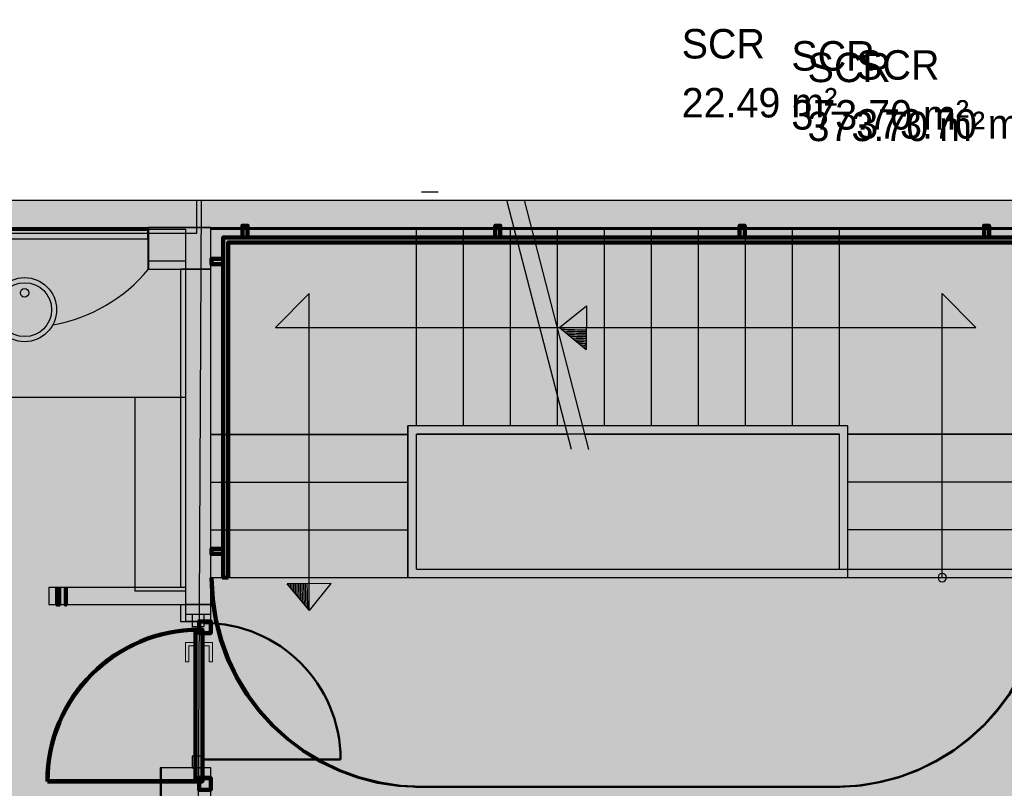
# Model space of a CAD drawing. Header units: metres. Extents: x -1 to 430, y -6 to 31.
# Tile 36 of 51: x 409.69 to 415.54, y 24.74 to 29.3. Entities that reach past the tile are written whole.
import ezdxf

# ---------------------------------------------------------------- set-up
doc = ezdxf.new("R2010")
doc.units = ezdxf.units.M
for name, pattern in [('CONTINUA', [0]), ('PUNKT', [6.35, 0, -6.35]), ('VERDECKT', [9.525, 6.35, -3.175])]:
    doc.linetypes.add(name, pattern=pattern)
for name, color, linetype, lineweight in [('3D P3 MURS', 7, 'CONTINUA', 25), ('3D P3 MURS NOUS', 7, 'CONTINUA', 25), ('3D P3 PILAR', 7, 'CONTINUA', 25), ('3D P4 MURS', 7, 'CONTINUA', 25), ('3D P4 MURS NOUS', 7, 'CONTINUA', 25), ('3D P4 PILAR', 7, 'CONTINUA', 25), ('3D P5 MURS', 7, 'CONTINUA', 25), ('3D P5 MURS NOUS', 7, 'CONTINUA', 25), ('3D P5 PILAR', 7, 'CONTINUA', 25), ('3D PSC MURS', 7, 'CONTINUA', 25), ('P3 CONSTRUÏDES REAL D´ACUTACÓ', 7, 'CONTINUA', 25), ('P3 ESCALES 2D', 7, 'CONTINUA', 25), ('P3 MOBLES', 7, 'CONTINUA', 25), ('P4 CONSTRUÏDES REAL D´ ACTUACIÓ', 7, 'CONTINUA', 25), ('P4 ESCALES 2D', 7, 'CONTINUA', 25), ('P4 MOBLES', 7, 'CONTINUA', 25), ('P5 CONSTRUÏDES REAL D´ACTUACIÓ', 7, 'CONTINUA', 25), ('P5 ESCALA 2D', 7, 'CONTINUA', 25), ('P5 MOBLES', 7, 'CONTINUA', 25), ('PSC CONSTRUÏDES REAL D´ACTUACIÓ', 7, 'CONTINUA', 25), ('PSC ESCALA 2D', 7, 'CONTINUA', 25)]:
    doc.layers.add(name, color=color, linetype=linetype, lineweight=lineweight)
doc.styles.add('Century Gothic', font='txt')

# ---------------------------------------------------------------- blocks, each defined once
blk = doc.blocks.new('OBJETO_COMPLEJO_0')
at = {"layer": '3D P3 MURS NOUS', "color": 240, "linetype": 'CONTINUA', "lineweight": 140, "transparency": 33554687}
for points in [[(411.0148, 28.0082), (411.0148, 28.078), (411.0448, 28.078), (411.0448, 28.0082), (411.0148, 28.0082)], [(412.5148, 28.0082), (412.5148, 28.078), (412.5448, 28.078), (412.5448, 28.0082), (412.5148, 28.0082)], [(413.9648, 28.0082), (413.9648, 28.078), (413.9948, 28.078), (413.9948, 28.0082), (413.9648, 28.0082)], [(415.4148, 28.0082), (415.4148, 28.078), (415.4448, 28.078), (415.4448, 28.0082), (415.4148, 28.0082)], [(410.9304, 25.9895), (410.9004, 25.9896), (410.9003, 28.0082), (415.7064, 28.0082), (415.7064, 26.0308), (415.6764, 26.0308), (415.6764, 27.9782), (410.9302, 27.9782), (410.9304, 25.9895)], [(410.9003, 27.8505), (410.8306, 27.8505), (410.8306, 27.8805), (410.9003, 27.8805), (410.9003, 27.8505)], [(415.7762, 27.6574), (415.7064, 27.6574), (415.7064, 27.6874), (415.7762, 27.6874), (415.7762, 27.6574)], [(415.7762, 26.2474), (415.7064, 26.2474), (415.7064, 26.2774), (415.7762, 26.2774), (415.7762, 26.2474)], [(410.9004, 26.1296), (410.8307, 26.1296), (410.8307, 26.1596), (410.9004, 26.1596), (410.9004, 26.1296)]]:
    blk.add_lwpolyline(points, close=True, dxfattribs=at)
blk = doc.blocks.new('OBJETO_COMPLEJO_31')
at = {"layer": 'P3 ESCALES 2D', "color": 7, "lineweight": 25, "transparency": 33554687}
for start, end in [(90, 270), (270, 90)]:
    blk.add_arc((415.167, 25.9895), 0.025, start, end, dxfattribs=at)
blk = doc.blocks.new('OBJETO_COMPLEJO_32')
at = {"layer": '3D P4 MURS NOUS', "color": 240, "linetype": 'CONTINUA', "lineweight": 140, "transparency": 33554687}
for points in [[(411.0148, 28.0082), (411.0148, 28.078), (411.0448, 28.078), (411.0448, 28.0082), (411.0148, 28.0082)], [(412.5148, 28.0082), (412.5148, 28.078), (412.5448, 28.078), (412.5448, 28.0082), (412.5148, 28.0082)], [(413.9648, 28.0082), (413.9648, 28.078), (413.9948, 28.078), (413.9948, 28.0082), (413.9648, 28.0082)], [(415.4148, 28.0082), (415.4148, 28.078), (415.4448, 28.078), (415.4448, 28.0082), (415.4148, 28.0082)], [(410.9304, 25.9895), (410.9004, 25.9896), (410.9003, 28.0082), (415.7064, 28.0082), (415.7064, 26.0308), (415.6764, 26.0308), (415.6764, 27.9782), (410.9302, 27.9782), (410.9304, 25.9895)], [(410.9003, 27.8505), (410.8306, 27.8505), (410.8306, 27.8805), (410.9003, 27.8805), (410.9003, 27.8505)], [(415.7762, 27.6574), (415.7064, 27.6574), (415.7064, 27.6874), (415.7762, 27.6874), (415.7762, 27.6574)], [(415.7762, 26.2474), (415.7064, 26.2474), (415.7064, 26.2774), (415.7762, 26.2774), (415.7762, 26.2474)], [(410.9004, 26.1296), (410.8307, 26.1296), (410.8307, 26.1596), (410.9004, 26.1596), (410.9004, 26.1296)]]:
    blk.add_lwpolyline(points, close=True, dxfattribs=at)
blk = doc.blocks.new('OBJETO_COMPLEJO_81')
at = {"layer": 'P4 ESCALES 2D', "color": 7, "lineweight": 25, "transparency": 33554687}
for start, end in [(90, 270), (270, 90)]:
    blk.add_arc((415.167, 25.9895), 0.025, start, end, dxfattribs=at)
blk = doc.blocks.new('OBJETO_COMPLEJO_82')
at = {"layer": '3D P5 MURS NOUS', "color": 240, "linetype": 'CONTINUA', "lineweight": 140, "transparency": 33554687}
for points in [[(411.0148, 28.0082), (411.0148, 28.078), (411.0448, 28.078), (411.0448, 28.0082), (411.0148, 28.0082)], [(412.5148, 28.0082), (412.5148, 28.078), (412.5448, 28.078), (412.5448, 28.0082), (412.5148, 28.0082)], [(413.9648, 28.0082), (413.9648, 28.078), (413.9948, 28.078), (413.9948, 28.0082), (413.9648, 28.0082)], [(415.4148, 28.0082), (415.4148, 28.078), (415.4448, 28.078), (415.4448, 28.0082), (415.4148, 28.0082)], [(410.9304, 25.9895), (410.9004, 25.9896), (410.9003, 28.0082), (415.7064, 28.0082), (415.7064, 26.0308), (415.6764, 26.0308), (415.6764, 27.9782), (410.9302, 27.9782), (410.9304, 25.9895)], [(410.9003, 27.8505), (410.8306, 27.8505), (410.8306, 27.8805), (410.9003, 27.8805), (410.9003, 27.8505)], [(415.7762, 27.6574), (415.7064, 27.6574), (415.7064, 27.6874), (415.7762, 27.6874), (415.7762, 27.6574)], [(415.7762, 26.2474), (415.7064, 26.2474), (415.7064, 26.2774), (415.7762, 26.2774), (415.7762, 26.2474)], [(410.9004, 26.1296), (410.8307, 26.1296), (410.8307, 26.1596), (410.9004, 26.1596), (410.9004, 26.1296)]]:
    blk.add_lwpolyline(points, close=True, dxfattribs=at)
blk = doc.blocks.new('OBJETO_COMPLEJO_139')
at = {"layer": 'P5 ESCALA 2D', "color": 7, "lineweight": 25, "transparency": 33554687}
for start, end in [(90, 270), (270, 90)]:
    blk.add_arc((415.167, 25.9895), 0.025, start, end, dxfattribs=at)
blk = doc.blocks.new('_CLOSEDFILLED')
at = {"color": 0, "linetype": 'ByBlock', "lineweight": -2}
blk.add_solid([(-1, 0), (0, 0), (-1, 0)], dxfattribs=at)

msp = doc.modelspace()

# ---------------------------------------------------------------- hatches: boundary and pattern name
at = {"layer": '3D P3 MURS', "linetype": 'CONTINUA', "lineweight": 18, "true_color": 0xa0a0a0, "transparency": 33554687}
for points in [[(426.8464, 28.2282), (401.2904, 28.2282), (401.2587, 28.0682), (426.8132, 28.0682)], [(408.987, 27.9995), (410.453, 27.9995), (410.453, 28.0495), (408.987, 28.0495)], [(410.827, 25.7295), (410.827, 27.8195), (410.647, 27.8195), (410.647, 25.7295)], [(409.8654, 25.8295), (410.647, 25.8295), (410.647, 25.9295), (409.8654, 25.9295)]]:
    msp.add_hatch(color=253, dxfattribs=at).paths.add_polyline_path(points)
at = {"layer": '3D P3 PILAR', "linetype": 'CONTINUA', "lineweight": 18, "transparency": 33554687}
msp.add_hatch(color=9, dxfattribs=at).paths.add_polyline_path([(410.453, 27.8195), (410.827, 27.8195), (410.827, 28.0682), (410.453, 28.0682)])
at = {"layer": '3D P4 MURS', "linetype": 'CONTINUA', "lineweight": 18, "true_color": 0xa0a0a0, "transparency": 33554687}
for points in [[(426.8464, 28.2282), (401.2904, 28.2282), (401.2587, 28.0682), (426.8132, 28.0682)], [(408.987, 27.9995), (410.457, 27.9995), (410.457, 28.0495), (408.987, 28.0495)], [(410.827, 25.7295), (410.827, 27.8195), (410.677, 27.8195), (410.677, 25.7295)], [(409.927, 25.8295), (410.677, 25.8295), (410.677, 25.9295), (409.927, 25.9295)]]:
    msp.add_hatch(color=253, dxfattribs=at).paths.add_polyline_path(points)
at = {"layer": '3D P4 PILAR', "linetype": 'CONTINUA', "lineweight": 18, "transparency": 33554687}
msp.add_hatch(color=9, dxfattribs=at).paths.add_polyline_path([(410.457, 27.8195), (410.827, 27.8195), (410.827, 28.0682), (410.457, 28.0682)])
at = {"layer": '3D P5 MURS', "linetype": 'CONTINUA', "lineweight": 18, "true_color": 0xa0a0a0, "transparency": 33554687}
for points in [[(426.8464, 28.2282), (401.2904, 28.2282), (401.2587, 28.0682), (426.8133, 28.0682)], [(408.987, 27.9995), (410.457, 27.9995), (410.457, 28.0495), (408.987, 28.0495)], [(410.827, 25.8295), (410.827, 27.8195), (410.677, 27.8195), (410.677, 25.8295)], [(409.9654, 25.8295), (410.677, 25.8295), (410.677, 25.9295), (409.9654, 25.9295)]]:
    msp.add_hatch(color=253, dxfattribs=at).paths.add_polyline_path(points)
at = {"layer": '3D P5 MURS NOUS', "linetype": 'CONTINUA', "lineweight": 18, "true_color": 0xa0a0a0, "transparency": 33554687}
msp.add_hatch(color=253, dxfattribs=at).paths.add_polyline_path([(410.827, 25.7295), (410.827, 25.8295), (410.677, 25.8295), (410.677, 25.7295)])
at = {"layer": '3D P5 PILAR', "linetype": 'CONTINUA', "lineweight": 18, "transparency": 33554687}
msp.add_hatch(color=9, dxfattribs=at).paths.add_polyline_path([(410.457, 27.8195), (410.827, 27.8195), (410.827, 28.0682), (410.457, 28.0682)])
at = {"layer": '3D PSC MURS', "linetype": 'CONTINUA', "lineweight": 18, "true_color": 0xa0a0a0, "transparency": 33554687}
for points in [[(421.2769, 28.2282), (405.8369, 28.2282), (405.8369, 28.0582), (421.2769, 28.0582)], [(410.8269, 25.7696), (410.8269, 28.0582), (410.6769, 28.0582), (410.6769, 25.7696)], [(410.5269, 24.8596), (410.5269, 24.3096), (410.8269, 24.3096), (410.8269, 24.8596)]]:
    msp.add_hatch(color=253, dxfattribs=at).paths.add_polyline_path(points)
at = {"layer": 'P3 CONSTRUÏDES REAL D´ACUTACÓ', "linetype": 'CONTINUA', "lineweight": 25, "true_color": 0x057044, "transparency": 33554687}
h = msp.add_hatch(color=116, dxfattribs=at)
h.paths.add_polyline_path([(421.0893, 25.975), (417.0052, 25.975), (417.0052, 27.7274), (415.8448, 27.7274), (415.8448, 28.2282), (410.7422, 28.2282), (410.7422, 28.0315), (408.9322, 28.0315), (408.9322, 27.6815), (406.0222, 27.6815), (406.0222, 27.8415), (405.6622, 27.8415), (405.6631, 28.0024), (404.3859, 28.0024), (404.3859, 28.2282), (400.7297, 28.2282), (397.681, 12.8406), (424.2907, 12.8406), (427.4796, 28.2282), (421.0893, 28.2282)])
h.paths.add_polyline_path([(415.6377, 22.1195), (414.1586, 21.5474), (413.399, 21.3696), (412.607, 21.3089), (411.1937, 20.8688), (410.3996, 20.8008), (409.6888, 21.2752), (409.6888, 22.1563), (409.3435, 22.4083), (408.4375, 22.9823), (407.6235, 23.3095), (407.6235, 24.1997), (410.8405, 24.1997), (410.8405, 24.2395), (417.4146, 24.2395), (417.4146, 23.4895), (416.9678, 23.4895), (416.9678, 22.1195)], flags=16)
h.paths.add_polyline_path([(406.1297, 24.2104), (406.1297, 23.476), (404.3723, 23.476), (404.3723, 24.2104)], flags=16)
at = {"layer": 'P4 CONSTRUÏDES REAL D´ ACTUACIÓ', "linetype": 'CONTINUA', "lineweight": 25, "true_color": 0x057044, "transparency": 33554687}
h = msp.add_hatch(color=116, dxfattribs=at)
h.paths.add_polyline_path([(421.0893, 25.975), (417.0052, 25.975), (417.0052, 27.7274), (415.8448, 27.7274), (415.8448, 28.2282), (410.7422, 28.2282), (410.7422, 28.0315), (408.9322, 28.0315), (408.9322, 27.6815), (406.0222, 27.6815), (406.0222, 27.8415), (405.6622, 27.8415), (405.6631, 28.0024), (404.3859, 28.0024), (404.3859, 28.2282), (400.7297, 28.2282), (397.681, 12.8406), (424.2907, 12.8406), (427.4796, 28.2282), (421.0893, 28.2282)])
h.paths.add_polyline_path([(415.6377, 22.1195), (414.1586, 21.5474), (413.399, 21.3696), (412.607, 21.3089), (411.1937, 20.8688), (410.3996, 20.8008), (409.6888, 21.2752), (409.6888, 22.1563), (409.3435, 22.4083), (408.4375, 22.9823), (407.6235, 23.3095), (407.6235, 24.1997), (410.8405, 24.1997), (410.8405, 24.2395), (417.4146, 24.2395), (417.4146, 23.4895), (416.9678, 23.4895), (416.9678, 22.1195)], flags=16)
h.paths.add_polyline_path([(406.1297, 24.2104), (406.1297, 23.476), (404.3723, 23.476), (404.3723, 24.2104)], flags=16)
at = {"layer": 'P5 CONSTRUÏDES REAL D´ACTUACIÓ', "linetype": 'CONTINUA', "lineweight": 25, "true_color": 0x057044, "transparency": 33554687}
h = msp.add_hatch(color=116, dxfattribs=at)
h.paths.add_polyline_path([(421.0893, 25.975), (417.0052, 25.975), (417.0052, 27.7274), (415.8448, 27.7274), (415.8448, 28.2282), (410.7422, 28.2282), (410.7422, 28.0315), (408.9322, 28.0315), (408.9322, 27.6815), (406.0222, 27.6815), (406.0222, 27.8415), (405.6622, 27.8415), (405.6631, 28.0024), (404.386, 28.0024), (404.386, 28.2282), (400.7297, 28.2282), (397.681, 12.8406), (424.2907, 12.8406), (427.4796, 28.2282), (421.0893, 28.2282)])
h.paths.add_polyline_path([(415.6377, 22.1195), (414.1586, 21.5474), (413.399, 21.3696), (412.607, 21.3089), (411.1937, 20.8688), (410.3996, 20.8008), (409.6888, 21.2752), (409.6888, 22.1563), (409.3435, 22.4083), (408.4375, 22.9823), (407.6235, 23.3095), (407.6235, 24.1997), (410.8405, 24.1997), (410.8405, 24.2395), (417.4146, 24.2395), (417.4146, 23.4895), (416.9678, 23.4895), (416.9678, 22.1195)], flags=16)
h.paths.add_polyline_path([(406.1297, 24.2104), (406.1297, 23.476), (404.3723, 23.476), (404.3723, 24.2104)], flags=16)
at = {"layer": 'PSC CONSTRUÏDES REAL D´ACTUACIÓ', "linetype": 'CONTINUA', "lineweight": 25, "transparency": 33554585}
h = msp.add_hatch(color=7, dxfattribs=at)
h.set_gradient(color1=(5, 112, 68), color2=(5, 112, 68), one_color=1, name='INVSPHERICAL')
h.paths.add_polyline_path([(410.75, 24.2303), (417.0104, 24.2082), (417.0104, 25.9782), (415.8704, 25.9782), (415.8704, 28.2282), (410.7704, 28.2282)], flags=0)

# ---------------------------------------------------------------- linework, layer by layer
at = {"layer": '3D P3 MURS', "color": 7, "linetype": 'CONTINUA', "lineweight": 25, "transparency": 33554687}
for p, q in [((426.8464, 28.2282), (401.2904, 28.2282)), ((408.987, 28.0682), (415.777, 28.0682)), ((410.453, 28.0495), (408.987, 28.0495)), ((410.453, 27.9995), (410.453, 28.0495)), ((408.987, 27.9995), (410.453, 27.9995)), ((410.827, 27.8195), (410.647, 27.8195)), ((410.647, 27.8195), (410.647, 25.9295)), ((410.827, 25.7295), (410.827, 27.8195)), ((410.647, 25.9295), (409.8654, 25.9295)), ((409.8654, 25.9295), (409.8654, 25.8295)), ((409.8654, 25.8295), (410.647, 25.8295)), ((410.647, 25.8295), (410.647, 25.7295)), ((410.647, 25.7295), (410.827, 25.7295))]:
    msp.add_line(p, q, dxfattribs=at)
at = {"layer": '3D P3 MURS NOUS', "color": 240, "linetype": 'CONTINUA', "lineweight": 140, "transparency": 33554687}
msp.add_line((410.757, 24.7804), (409.858, 24.7804), dxfattribs=at)
for points in [[(409.9154, 25.9295), (409.9154, 25.8795), (409.9154, 25.8295), (409.9154, 25.8795), (409.9154, 25.9295)], [(410.827, 25.7295), (410.827, 25.6595), (410.757, 25.6595), (410.757, 25.7295), (410.827, 25.7295)], [(410.827, 24.8004), (410.827, 24.7304), (410.757, 24.7304), (410.757, 24.8004), (410.827, 24.8004)]]:
    msp.add_lwpolyline(points, close=True, dxfattribs=at)
msp.add_ellipse((410.757, 24.7804), major_axis=(0, -0.899), ratio=1, start_param=3.141593, end_param=4.712389, dxfattribs=at)
at = {"layer": '3D P3 PILAR', "color": 7, "linetype": 'CONTINUA', "lineweight": 25, "transparency": 33554687}
for p, q in [((410.827, 28.0682), (410.453, 28.0682)), ((410.453, 28.0682), (410.453, 27.8195)), ((410.827, 27.8195), (410.827, 28.0682)), ((410.453, 27.8195), (410.827, 27.8195))]:
    msp.add_line(p, q, dxfattribs=at)
at = {"layer": '3D P4 MURS', "color": 7, "linetype": 'CONTINUA', "lineweight": 25, "transparency": 33554687}
for p, q in [((426.8464, 28.2282), (401.2904, 28.2282)), ((408.987, 28.0682), (416.9247, 28.0682)), ((410.457, 28.0495), (408.987, 28.0495)), ((410.457, 27.9995), (410.457, 28.0495)), ((408.987, 27.9995), (410.457, 27.9995)), ((410.827, 27.8195), (410.677, 27.8195)), ((410.677, 27.8195), (410.677, 25.9295)), ((410.827, 25.7295), (410.827, 27.8195)), ((410.677, 25.9295), (409.927, 25.9295)), ((409.927, 25.9295), (409.927, 25.8295)), ((409.927, 25.8295), (410.677, 25.8295)), ((410.677, 25.8295), (410.677, 25.7295)), ((410.677, 25.7295), (410.827, 25.7295))]:
    msp.add_line(p, q, dxfattribs=at)
at = {"layer": '3D P4 MURS NOUS', "color": 240, "linetype": 'CONTINUA', "lineweight": 140, "transparency": 33554687}
msp.add_line((410.737, 24.7795), (409.857, 24.7795), dxfattribs=at)
for points in [[(409.927, 25.9295), (409.927, 25.8795), (409.927, 25.8295), (409.927, 25.8795), (409.927, 25.9295)], [(410.777, 25.6595), (410.777, 25.6795), (410.757, 25.6795), (410.757, 25.7295), (410.827, 25.7295), (410.827, 25.6595), (410.777, 25.6595)], [(410.777, 25.6795), (410.777, 24.7795), (410.757, 24.7795), (410.737, 24.7795), (410.737, 25.6795), (410.757, 25.6795), (410.777, 25.6795)], [(410.757, 24.7795), (410.777, 24.7795), (410.777, 24.7995), (410.827, 24.7995), (410.827, 24.7295), (410.757, 24.7295), (410.757, 24.7795)]]:
    msp.add_lwpolyline(points, close=True, dxfattribs=at)
at = {"layer": '3D P4 MURS NOUS', "color": 40, "linetype": 'CONTINUA', "lineweight": 18, "transparency": 33554687}
for points in [[(410.727, 25.6045), (410.727, 25.5845), (410.697, 25.5845), (410.697, 25.4895), (410.677, 25.4895), (410.677, 25.6045), (410.727, 25.6045)], [(410.737, 25.6195), (410.737, 25.5695), (410.727, 25.5695), (410.727, 25.6195), (410.737, 25.6195)], [(410.787, 25.6195), (410.787, 25.5695), (410.777, 25.5695), (410.777, 25.6195), (410.787, 25.6195)], [(410.787, 25.6045), (410.787, 25.5845), (410.817, 25.5845), (410.817, 25.4895), (410.837, 25.4895), (410.837, 25.6045), (410.787, 25.6045)]]:
    msp.add_lwpolyline(points, close=True, dxfattribs=at)
at = {"layer": '3D P4 MURS NOUS', "color": 240, "linetype": 'CONTINUA', "lineweight": 140, "transparency": 33554687}
msp.add_arc((410.757, 24.7795), 0.9, 90, 180, dxfattribs=at)
at = {"layer": '3D P4 PILAR', "color": 7, "linetype": 'CONTINUA', "lineweight": 25, "transparency": 33554687}
for p, q in [((410.827, 28.0682), (410.457, 28.0682)), ((410.457, 28.0682), (410.457, 27.8195)), ((410.827, 27.8195), (410.827, 28.0682)), ((410.457, 27.8195), (410.827, 27.8195))]:
    msp.add_line(p, q, dxfattribs=at)
at = {"layer": '3D P5 MURS', "color": 7, "linetype": 'CONTINUA', "lineweight": 25, "transparency": 33554687}
for p, q in [((426.8464, 28.2282), (401.2904, 28.2282)), ((408.987, 28.0682), (416.927, 28.0682)), ((410.457, 28.0495), (408.987, 28.0495)), ((410.457, 27.9995), (410.457, 28.0495)), ((408.987, 27.9995), (410.457, 27.9995)), ((410.827, 27.8195), (410.677, 27.8195)), ((410.677, 27.8195), (410.677, 25.9295)), ((410.827, 25.8295), (410.827, 27.8195)), ((410.677, 25.9295), (409.9654, 25.9295)), ((409.9654, 25.9295), (409.9654, 25.8295)), ((409.9654, 25.8295), (410.677, 25.8295)), ((410.677, 25.8295), (410.827, 25.8295))]:
    msp.add_line(p, q, dxfattribs=at)
at = {"layer": '3D P5 MURS NOUS', "color": 7, "linetype": 'CONTINUA', "lineweight": 25, "transparency": 33554687}
for p, q in [((410.827, 25.8295), (410.677, 25.8295)), ((410.677, 25.8295), (410.677, 25.7295)), ((410.827, 25.7295), (410.827, 25.8295)), ((410.827, 25.7295), (410.677, 25.7295))]:
    msp.add_line(p, q, dxfattribs=at)
at = {"layer": '3D P5 MURS NOUS', "color": 240, "linetype": 'CONTINUA', "lineweight": 140, "transparency": 33554687}
msp.add_line((410.757, 24.7795), (409.857, 24.7795), dxfattribs=at)
for points in [[(409.9659, 25.9295), (409.9659, 25.8795), (409.9659, 25.8295), (409.9659, 25.8795), (409.9659, 25.9295)], [(410.827, 25.7295), (410.827, 25.6595), (410.757, 25.6595), (410.757, 25.7295), (410.827, 25.7295)], [(410.827, 24.7995), (410.827, 24.7295), (410.757, 24.7295), (410.757, 24.7995), (410.827, 24.7995)]]:
    msp.add_lwpolyline(points, close=True, dxfattribs=at)
msp.add_arc((410.757, 24.7795), 0.9, 90, 180, dxfattribs=at)
at = {"layer": '3D P5 PILAR', "color": 7, "linetype": 'CONTINUA', "lineweight": 25, "transparency": 33554687}
for p, q in [((410.827, 28.0682), (410.457, 28.0682)), ((410.457, 28.0682), (410.457, 27.8195)), ((410.827, 27.8195), (410.827, 28.0682)), ((410.457, 27.8195), (410.827, 27.8195))]:
    msp.add_line(p, q, dxfattribs=at)
at = {"layer": '3D PSC MURS', "color": 7, "linetype": 'CONTINUA', "lineweight": 25, "transparency": 33554687}
for p, q in [((421.2769, 28.2282), (405.8369, 28.2282)), ((408.9569, 28.0582), (410.6769, 28.0582)), ((410.6769, 28.0582), (410.6769, 25.7696)), ((410.8269, 28.0582), (415.7769, 28.0582)), ((410.8269, 25.7696), (410.8269, 28.0582)), ((410.8269, 25.7696), (410.6769, 25.7696)), ((410.5269, 24.8596), (410.5269, 24.3096)), ((410.6769, 24.8596), (410.5269, 24.8596)), ((410.8269, 24.8596), (410.6769, 24.8596)), ((410.8269, 24.3096), (410.8269, 24.8596))]:
    msp.add_line(p, q, dxfattribs=at)
at = {"layer": '3D PSC MURS', "color": 202, "linetype": 'CONTINUA', "lineweight": 50, "transparency": 33554687}
msp.add_line((410.7869, 24.9096), (411.5969, 24.9096), dxfattribs=at)
at = {"layer": '3D PSC MURS', "color": 7, "linetype": 'CONTINUA', "lineweight": 25, "transparency": 33554687}
for points in [[(410.7169, 25.7696), (410.7169, 25.6996), (410.7869, 25.6996), (410.7869, 25.7696), (410.7169, 25.7696)], [(410.7169, 24.9296), (410.7169, 24.8596), (410.7869, 24.8596), (410.7869, 24.9296), (410.7169, 24.9296)]]:
    msp.add_lwpolyline(points, close=True, dxfattribs=at)
at = {"layer": '3D PSC MURS', "color": 202, "linetype": 'CONTINUA', "lineweight": 50, "transparency": 33554687}
msp.add_arc((410.7869, 24.9096), 0.81, 0, 90, dxfattribs=at)
at = {"layer": 'P3 CONSTRUÏDES REAL D´ACUTACÓ', "color": 7, "linetype": 'CONTINUA', "lineweight": 25, "transparency": 33554687}
for p, q in [((415.8448, 28.2282), (410.7422, 28.2282)), ((410.7422, 28.2282), (410.7422, 28.0315)), ((410.7422, 28.0315), (408.9322, 28.0315))]:
    msp.add_line(p, q, dxfattribs=at)
at = {"layer": 'P3 ESCALES 2D', "color": 7, "lineweight": 25, "transparency": 33554687}
for p, q in [((412.9668, 26.7495), (412.5843, 28.2285)), ((413.0701, 26.7495), (412.6876, 28.2285)), ((412.047, 26.8895), (412.047, 28.0595)), ((412.3259, 26.8895), (412.3259, 28.0595)), ((412.6048, 26.8895), (412.6048, 28.0595)), ((412.8837, 27.4702), (412.8837, 28.0595)), ((413.1625, 26.8895), (413.1625, 28.0595)), ((413.4414, 26.8895), (413.4414, 28.0595)), ((413.7203, 26.8895), (413.7203, 28.0595)), ((413.9992, 26.8895), (413.9992, 28.0595)), ((414.2781, 26.8895), (414.2781, 28.0595)), ((414.557, 26.8895), (414.557, 28.0595)), ((411.2108, 27.4745), (411.4108, 27.6745)), ((411.4108, 25.7946), (411.4108, 27.6745)), ((415.167, 27.6745), (415.367, 27.4745)), ((415.167, 25.9895), (415.167, 27.6745)), ((412.8955, 27.4745), (413.057, 27.6032)), ((413.057, 27.6032), (413.055, 27.3433)), ((411.2108, 27.4745), (415.367, 27.4745)), ((412.8955, 27.4745), (413.055, 27.3433)), ((412.8837, 26.8895), (412.8837, 27.0708)), ((412.9306, 26.8895), (411.997, 26.8895)), ((411.997, 25.9895), (411.997, 26.8895)), ((414.607, 26.8895), (413.0338, 26.8895)), ((414.607, 25.9895), (414.607, 26.8895)), ((410.827, 26.8395), (411.997, 26.8395)), ((412.9435, 26.8395), (412.047, 26.8395)), ((412.047, 26.0395), (412.047, 26.8395)), ((414.557, 26.8395), (413.0468, 26.8395)), ((414.557, 26.0395), (414.557, 26.8395)), ((415.777, 26.8395), (414.607, 26.8395)), ((410.827, 26.5561), (411.997, 26.5561)), ((415.777, 26.5561), (414.607, 26.5561)), ((410.827, 26.2728), (411.997, 26.2728)), ((415.777, 26.2728), (414.607, 26.2728)), ((412.047, 26.0395), (414.557, 26.0395)), ((410.827, 25.9895), (415.777, 25.9895)), ((411.5407, 25.9546), (411.2809, 25.9527)), ((411.412, 25.7932), (411.2809, 25.9527)), ((411.412, 25.7932), (411.5407, 25.9546))]:
    msp.add_line(p, q, dxfattribs=at)
at = {"layer": 'P3 ESCALES 2D', "color": 7, "linetype": 'CONTINUA', "lineweight": 25, "transparency": 33554687}
for centre, radius in [((409.722, 27.5795), 0.19), ((409.722, 27.5795), 0.16), ((409.722, 27.6795), 0.025)]:
    msp.add_circle(centre, radius, dxfattribs=at)
at = {"layer": 'P3 ESCALES 2D', "color": 7, "lineweight": 25, "transparency": 33554687}
for centre, radius, start, end in [((409.722, 28.4293), 0.955, 280.07356, 320.31899), ((413.2349, 35.5967), 8.1393, 267.70046, 268.73965), ((413.2349, 35.5967), 8.1493, 267.79325, 268.74067), ((413.2349, 35.5967), 8.1593, 267.88561, 268.7417), ((413.2349, 35.5967), 8.1693, 267.97755, 268.74272), ((413.2349, 35.5967), 8.1793, 268.06907, 268.74373), ((413.2349, 35.5967), 8.1893, 268.16019, 268.74475), ((413.2349, 35.5967), 8.1993, 268.25089, 268.74576), ((413.2349, 35.5967), 8.2093, 268.34119, 268.74677), ((413.2349, 35.5967), 8.2193, 268.43108, 268.74777), ((413.2349, 35.5967), 8.2293, 268.52057, 268.74878), ((413.2349, 35.5967), 8.2393, 268.60967, 268.74978), ((413.2349, 35.5967), 8.2493, 268.69838, 268.75078), ((419.5342, 26.1326), 8.2493, 181.24922, 181.30162), ((419.5342, 26.1326), 8.2393, 181.25022, 181.39033), ((419.5342, 26.1326), 8.2293, 181.25122, 181.47943), ((419.5342, 26.1326), 8.2193, 181.25223, 181.56892), ((419.5342, 26.1326), 8.2093, 181.25323, 181.65881), ((419.5342, 26.1326), 8.1993, 181.25424, 181.74911), ((419.5342, 26.1326), 8.1893, 181.25525, 181.83981), ((419.5342, 26.1326), 8.1793, 181.25627, 181.93093), ((419.5342, 26.1326), 8.1693, 181.25728, 182.02245), ((419.5342, 26.1326), 8.1593, 181.2583, 182.11439), ((419.5342, 26.1326), 8.1493, 181.25933, 182.20675), ((419.5342, 26.1326), 8.1393, 181.26035, 182.29954)]:
    msp.add_arc(centre, radius, start, end, dxfattribs=at)
at = {"layer": 'P3 MOBLES', "color": 202, "linetype": 'VERDECKT', "lineweight": 50, "transparency": 33554687}
msp.add_line((412.1095, 24.7468), (414.5592, 24.7468), dxfattribs=at)
for centre, start, end in [((412.0795, 25.9886), 180, 270), ((414.5352, 25.9886), 270, 0)]:
    msp.add_arc(centre, 1.2418, start, end, dxfattribs=at)
at = {"layer": 'P4 CONSTRUÏDES REAL D´ ACTUACIÓ', "color": 7, "linetype": 'CONTINUA', "lineweight": 25, "transparency": 33554687}
for p, q in [((415.8448, 28.2282), (410.7422, 28.2282)), ((410.7422, 28.2282), (410.7422, 28.0315)), ((410.7422, 28.0315), (408.9322, 28.0315))]:
    msp.add_line(p, q, dxfattribs=at)
at = {"layer": 'P4 ESCALES 2D', "color": 7, "lineweight": 25, "transparency": 33554687}
for p, q in [((412.9668, 26.7495), (412.5843, 28.2285)), ((413.0701, 26.7495), (412.6876, 28.2285)), ((412.047, 26.8895), (412.047, 28.0595)), ((412.3259, 26.8895), (412.3259, 28.0595)), ((412.6048, 26.8895), (412.6048, 28.0595)), ((412.8837, 27.4702), (412.8837, 28.0595)), ((413.1625, 26.8895), (413.1625, 28.0595)), ((413.4414, 26.8895), (413.4414, 28.0595)), ((413.7203, 26.8895), (413.7203, 28.0595)), ((413.9992, 26.8895), (413.9992, 28.0595)), ((414.2781, 26.8895), (414.2781, 28.0595)), ((414.557, 26.8895), (414.557, 28.0595)), ((411.2108, 27.4745), (411.4108, 27.6745)), ((411.4108, 25.7946), (411.4108, 27.6745)), ((415.167, 25.9895), (415.167, 27.6745)), ((415.167, 27.6745), (415.367, 27.4745)), ((412.8955, 27.4745), (413.057, 27.6032)), ((413.057, 27.6032), (413.055, 27.3433)), ((411.2108, 27.4745), (415.367, 27.4745)), ((412.8955, 27.4745), (413.055, 27.3433)), ((412.8837, 26.8895), (412.8837, 27.0708)), ((411.997, 25.9895), (411.997, 26.8895)), ((412.9306, 26.8895), (411.997, 26.8895)), ((414.607, 26.8895), (413.0338, 26.8895)), ((414.607, 25.9895), (414.607, 26.8895)), ((410.827, 26.8395), (411.997, 26.8395)), ((412.047, 26.0395), (412.047, 26.8395)), ((412.9435, 26.8395), (412.047, 26.8395)), ((414.557, 26.8395), (413.0468, 26.8395)), ((414.557, 26.0395), (414.557, 26.8395)), ((415.777, 26.8395), (414.607, 26.8395)), ((410.827, 26.5561), (411.997, 26.5561)), ((415.777, 26.5561), (414.607, 26.5561)), ((410.827, 26.2728), (411.997, 26.2728)), ((415.777, 26.2728), (414.607, 26.2728)), ((412.047, 26.0395), (414.557, 26.0395)), ((410.827, 25.9895), (415.777, 25.9895)), ((411.5407, 25.9546), (411.2809, 25.9527)), ((411.412, 25.7932), (411.2809, 25.9527)), ((411.412, 25.7932), (411.5407, 25.9546))]:
    msp.add_line(p, q, dxfattribs=at)
at = {"layer": 'P4 ESCALES 2D', "color": 7, "linetype": 'CONTINUA', "lineweight": 25, "transparency": 33554687}
for centre, radius in [((409.722, 27.5795), 0.19), ((409.722, 27.5795), 0.16), ((409.722, 27.6795), 0.025)]:
    msp.add_circle(centre, radius, dxfattribs=at)
at = {"layer": 'P4 ESCALES 2D', "color": 7, "lineweight": 25, "transparency": 33554687}
for centre, radius, start, end in [((409.722, 28.4293), 0.955, 280.07356, 320.31899), ((413.2349, 35.5967), 8.1393, 267.70046, 268.73965), ((413.2349, 35.5967), 8.1493, 267.79325, 268.74067), ((413.2349, 35.5967), 8.1593, 267.88561, 268.7417), ((413.2349, 35.5967), 8.1693, 267.97755, 268.74272), ((413.2349, 35.5967), 8.1793, 268.06907, 268.74373), ((413.2349, 35.5967), 8.1893, 268.16019, 268.74475), ((413.2349, 35.5967), 8.1993, 268.25089, 268.74576), ((413.2349, 35.5967), 8.2093, 268.34119, 268.74677), ((413.2349, 35.5967), 8.2193, 268.43108, 268.74777), ((413.2349, 35.5967), 8.2293, 268.52057, 268.74878), ((413.2349, 35.5967), 8.2393, 268.60967, 268.74978), ((413.2349, 35.5967), 8.2493, 268.69838, 268.75078), ((419.5342, 26.1326), 8.2493, 181.24922, 181.30162), ((419.5342, 26.1326), 8.2393, 181.25022, 181.39033), ((419.5342, 26.1326), 8.2293, 181.25122, 181.47943), ((419.5342, 26.1326), 8.2193, 181.25223, 181.56892), ((419.5342, 26.1326), 8.2093, 181.25323, 181.65881), ((419.5342, 26.1326), 8.1993, 181.25424, 181.74911), ((419.5342, 26.1326), 8.1893, 181.25525, 181.83981), ((419.5342, 26.1326), 8.1793, 181.25627, 181.93093), ((419.5342, 26.1326), 8.1693, 181.25728, 182.02245), ((419.5342, 26.1326), 8.1593, 181.2583, 182.11439), ((419.5342, 26.1326), 8.1493, 181.25933, 182.20675), ((419.5342, 26.1326), 8.1393, 181.26035, 182.29954)]:
    msp.add_arc(centre, radius, start, end, dxfattribs=at)
at = {"layer": 'P4 MOBLES', "color": 202, "linetype": 'VERDECKT', "lineweight": 50, "transparency": 33554687}
msp.add_line((412.041, 24.7468), (414.5581, 24.7468), dxfattribs=at)
for centre, start, end in [((412.067, 25.9883), 180, 270), ((414.5321, 25.9883), 271.20064, 0)]:
    msp.add_arc(centre, 1.2418, start, end, dxfattribs=at)
at = {"layer": 'P5 CONSTRUÏDES REAL D´ACTUACIÓ', "color": 7, "linetype": 'CONTINUA', "lineweight": 25, "transparency": 33554687}
for p, q in [((415.8448, 28.2282), (410.7422, 28.2282)), ((410.7422, 28.2282), (410.7422, 28.0315)), ((410.7422, 28.0315), (408.9322, 28.0315))]:
    msp.add_line(p, q, dxfattribs=at)
at = {"layer": 'P5 ESCALA 2D', "color": 7, "lineweight": 25, "transparency": 33554687}
for p, q in [((412.9668, 26.7495), (412.5843, 28.2285)), ((413.0701, 26.7495), (412.6876, 28.2285)), ((412.047, 26.8895), (412.047, 28.0595)), ((412.3259, 26.8895), (412.3259, 28.0595)), ((412.6048, 26.8895), (412.6048, 28.0595)), ((412.8837, 27.4702), (412.8837, 28.0595)), ((413.1625, 26.8895), (413.1625, 28.0595)), ((413.4414, 26.8895), (413.4414, 28.0595)), ((413.7203, 26.8895), (413.7203, 28.0595)), ((413.9992, 26.8895), (413.9992, 28.0595)), ((414.2781, 26.8895), (414.2781, 28.0595)), ((414.557, 26.8895), (414.557, 28.0595)), ((411.2108, 27.4745), (411.4108, 27.6745)), ((411.4108, 25.7946), (411.4108, 27.6745)), ((415.167, 25.9895), (415.167, 27.6745)), ((415.167, 27.6745), (415.367, 27.4745)), ((412.8955, 27.4745), (413.057, 27.6032)), ((413.057, 27.6032), (413.055, 27.3433)), ((411.2108, 27.4745), (415.367, 27.4745)), ((412.8955, 27.4745), (413.055, 27.3433)), ((412.8837, 26.8895), (412.8837, 27.0708)), ((411.997, 25.9895), (411.997, 26.8895)), ((412.9306, 26.8895), (411.997, 26.8895)), ((414.607, 26.8895), (413.0338, 26.8895)), ((414.607, 25.9895), (414.607, 26.8895)), ((410.827, 26.8395), (411.997, 26.8395)), ((412.047, 26.0395), (412.047, 26.8395)), ((412.9435, 26.8395), (412.047, 26.8395)), ((414.557, 26.8395), (413.0468, 26.8395)), ((414.557, 26.0395), (414.557, 26.8395)), ((415.777, 26.8395), (414.607, 26.8395)), ((410.827, 26.5561), (411.997, 26.5561)), ((415.777, 26.5561), (414.607, 26.5561)), ((410.827, 26.2728), (411.997, 26.2728)), ((415.777, 26.2728), (414.607, 26.2728)), ((412.047, 26.0395), (414.557, 26.0395)), ((410.827, 25.9895), (415.777, 25.9895)), ((411.5407, 25.9546), (411.2809, 25.9527)), ((411.412, 25.7932), (411.2809, 25.9527)), ((411.412, 25.7932), (411.5407, 25.9546))]:
    msp.add_line(p, q, dxfattribs=at)
at = {"layer": 'P5 ESCALA 2D', "color": 7, "linetype": 'CONTINUA', "lineweight": 25, "transparency": 33554687}
for centre, radius in [((409.722, 27.5795), 0.19), ((409.722, 27.5795), 0.16), ((409.722, 27.6795), 0.025)]:
    msp.add_circle(centre, radius, dxfattribs=at)
at = {"layer": 'P5 ESCALA 2D', "color": 7, "lineweight": 25, "transparency": 33554687}
for centre, radius, start, end in [((409.722, 28.4293), 0.955, 280.07356, 320.31899), ((413.2349, 35.5967), 8.1393, 267.70046, 268.73965), ((413.2349, 35.5967), 8.1493, 267.79325, 268.74067), ((413.2349, 35.5967), 8.1593, 267.88561, 268.7417), ((413.2349, 35.5967), 8.1693, 267.97755, 268.74272), ((413.2349, 35.5967), 8.1793, 268.06907, 268.74373), ((413.2349, 35.5967), 8.1893, 268.16019, 268.74475), ((413.2349, 35.5967), 8.1993, 268.25089, 268.74576), ((413.2349, 35.5967), 8.2093, 268.34119, 268.74677), ((413.2349, 35.5967), 8.2193, 268.43108, 268.74777), ((413.2349, 35.5967), 8.2293, 268.52057, 268.74878), ((413.2349, 35.5967), 8.2393, 268.60967, 268.74978), ((413.2349, 35.5967), 8.2493, 268.69838, 268.75078), ((419.5342, 26.1326), 8.2493, 181.24922, 181.30162), ((419.5342, 26.1326), 8.2393, 181.25022, 181.39033), ((419.5342, 26.1326), 8.2293, 181.25122, 181.47943), ((419.5342, 26.1326), 8.2193, 181.25223, 181.56892), ((419.5342, 26.1326), 8.2093, 181.25323, 181.65881), ((419.5342, 26.1326), 8.1993, 181.25424, 181.74911), ((419.5342, 26.1326), 8.1893, 181.25525, 181.83981), ((419.5342, 26.1326), 8.1793, 181.25627, 181.93093), ((419.5342, 26.1326), 8.1693, 181.25728, 182.02245), ((419.5342, 26.1326), 8.1593, 181.2583, 182.11439), ((419.5342, 26.1326), 8.1493, 181.25933, 182.20675), ((419.5342, 26.1326), 8.1393, 181.26035, 182.29954)]:
    msp.add_arc(centre, radius, start, end, dxfattribs=at)
at = {"layer": 'P5 MOBLES', "color": 202, "linetype": 'VERDECKT', "lineweight": 50, "transparency": 33554687}
msp.add_line((412.041, 24.7468), (414.5581, 24.7468), dxfattribs=at)
for centre, start, end in [((412.067, 25.9883), 180, 270), ((414.5321, 25.9883), 271.20064, 0)]:
    msp.add_arc(centre, 1.2418, start, end, dxfattribs=at)
at = {"layer": 'PSC CONSTRUÏDES REAL D´ACTUACIÓ', "color": 7, "linetype": 'CONTINUA', "lineweight": 25, "transparency": 33554687}
for p, q in [((410.7704, 28.2282), (410.75, 24.2303)), ((415.8704, 28.2282), (410.7704, 28.2282))]:
    msp.add_line(p, q, dxfattribs=at)
at = {"layer": 'PSC ESCALA 2D', "color": 7, "linetype": 'PUNKT', "lineweight": 25, "transparency": 33554687}
msp.add_line((405.6269, 28.2786), (421.4869, 28.2786), dxfattribs=at)
at = {"layer": 'PSC ESCALA 2D', "color": 7, "linetype": 'CONTINUA', "lineweight": 25, "transparency": 33554687}
for p, q in [((405.8369, 28.2286), (421.2769, 28.2286)), ((408.9569, 28.0596), (410.4569, 28.0596)), ((410.4569, 28.0596), (410.4569, 27.8696)), ((415.7769, 28.0596), (410.8269, 28.0596)), ((412.0469, 26.8896), (412.0469, 28.0596)), ((412.3258, 26.8896), (412.3258, 28.0596)), ((412.6047, 26.8896), (412.6047, 28.0596)), ((412.8836, 26.8896), (412.8836, 28.0596)), ((413.1624, 26.8896), (413.1624, 28.0596)), ((413.4413, 26.8896), (413.4413, 28.0596)), ((413.7202, 26.8896), (413.7202, 28.0596)), ((413.9991, 26.8896), (413.9991, 28.0596)), ((414.278, 26.8896), (414.278, 28.0596)), ((414.5569, 26.8896), (414.5569, 28.0596)), ((410.4569, 27.8696), (410.6769, 27.8696)), ((411.2107, 27.4746), (411.4107, 27.6746)), ((411.4107, 25.7948), (411.4107, 27.6746)), ((415.1669, 26.0396), (415.1669, 27.6746)), ((415.1669, 27.6746), (415.3669, 27.4746)), ((411.2107, 27.4746), (415.3669, 27.4746)), ((408.1969, 27.0596), (410.6769, 27.0596)), ((410.3769, 27.0596), (410.3769, 25.9096)), ((414.6069, 26.8896), (411.9969, 26.8896)), ((411.9969, 25.9896), (411.9969, 26.8896)), ((414.6069, 26.0396), (414.6069, 26.8896)), ((410.8269, 26.8396), (411.9969, 26.8396)), ((414.5569, 26.8396), (412.0469, 26.8396)), ((412.0469, 26.0396), (412.0469, 26.8396)), ((414.5569, 26.0396), (414.5569, 26.8396)), ((415.7769, 26.8396), (414.6069, 26.8396)), ((410.8269, 26.5563), (411.9969, 26.5563)), ((415.7769, 26.5563), (414.6069, 26.5563)), ((410.8269, 26.273), (411.9969, 26.273)), ((415.7769, 26.273), (414.6069, 26.273)), ((412.0469, 26.0396), (415.7769, 26.0396)), ((410.8269, 25.9896), (415.7769, 25.9896)), ((411.5406, 25.9548), (411.2808, 25.9528)), ((411.4119, 25.7933), (411.2808, 25.9528)), ((411.4119, 25.7933), (411.5406, 25.9548)), ((410.6769, 25.9096), (410.3769, 25.9096)), ((410.5349, 24.3096), (410.5349, 24.8596))]:
    msp.add_line(p, q, dxfattribs=at)
for radius, start, end in [(8.2493, 181.24922, 181.30162), (8.2393, 181.25022, 181.39033), (8.2293, 181.25122, 181.47942), (8.2193, 181.25223, 181.56892), (8.2093, 181.25323, 181.65881), (8.1993, 181.25424, 181.74911), (8.1893, 181.25525, 181.83981), (8.1793, 181.25627, 181.93093), (8.1693, 181.25728, 182.02245), (8.1593, 181.2583, 182.11439), (8.1493, 181.25932, 182.20675), (8.1393, 181.26035, 182.29954)]:
    msp.add_arc((419.5342, 26.1327), radius, start, end, dxfattribs=at)

# ---------------------------------------------------------------- block references
at = {"layer": '3D P3 MURS NOUS', "color": 240, "linetype": 'CONTINUA', "lineweight": 140, "transparency": 33554687}
msp.add_blockref('OBJETO_COMPLEJO_0', (0, 0), dxfattribs=at)
at = {"layer": '3D P4 MURS NOUS', "color": 240, "linetype": 'CONTINUA', "lineweight": 140, "transparency": 33554687}
msp.add_blockref('OBJETO_COMPLEJO_32', (0, 0), dxfattribs=at)
at = {"layer": '3D P5 MURS NOUS', "color": 240, "linetype": 'CONTINUA', "lineweight": 140, "transparency": 33554687}
msp.add_blockref('OBJETO_COMPLEJO_82', (0, 0), dxfattribs=at)
at = {"layer": '3D PSC MURS', "color": 7, "linetype": 'CONTINUA', "lineweight": 25, "transparency": 33554687, "xscale": 0.0002666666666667, "yscale": 0.0002666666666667, "zscale": 0.0002666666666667}
for p in [(415.3633, 29.1738), (410.802, 27.8046)]:
    msp.add_blockref('_CLOSEDFILLED', p, dxfattribs=at)
at = {"layer": 'P3 ESCALES 2D', "color": 7, "lineweight": 25, "transparency": 33554687}
msp.add_blockref('OBJETO_COMPLEJO_31', (0, 0), dxfattribs=at)
at = {"layer": 'P4 ESCALES 2D', "color": 7, "lineweight": 25, "transparency": 33554687}
msp.add_blockref('OBJETO_COMPLEJO_81', (0, 0), dxfattribs=at)
at = {"layer": 'P5 ESCALA 2D', "color": 7, "lineweight": 25, "transparency": 33554687}
msp.add_blockref('OBJETO_COMPLEJO_139', (0, 0), dxfattribs=at)

# ---------------------------------------------------------------- texts
at = {"layer": 'P3 CONSTRUÏDES REAL D´ACUTACÓ', "color": 7, "linetype": 'CONTINUA', "lineweight": 25, "transparency": 33554687, "char_height": 0.175, "attachment_point": 7, "style": 'Century Gothic'}
for s, insert, width in [('SCR', (414.6564, 28.942), 0.557083), ('373.70\\~m²', (414.6564, 28.592), 1.201667)]:
    msp.add_mtext(s, dxfattribs=dict(at, insert=insert, width=width))
at = {"layer": 'P4 CONSTRUÏDES REAL D´ ACTUACIÓ', "color": 7, "linetype": 'CONTINUA', "lineweight": 25, "transparency": 33554687, "char_height": 0.175, "attachment_point": 7, "style": 'Century Gothic'}
for s, insert, width in [('SCR', (414.368, 28.9275), 0.557083), ('373.70\\~m²', (414.368, 28.5775), 1.201667)]:
    msp.add_mtext(s, dxfattribs=dict(at, insert=insert, width=width))
at = {"layer": 'P5 CONSTRUÏDES REAL D´ACTUACIÓ', "color": 7, "linetype": 'CONTINUA', "lineweight": 25, "transparency": 33554687, "char_height": 0.175, "attachment_point": 7, "style": 'Century Gothic'}
for s, insert, width in [('SCR', (414.2719, 28.996), 0.557083), ('373.70\\~m²', (414.2719, 28.646), 1.201667)]:
    msp.add_mtext(s, dxfattribs=dict(at, insert=insert, width=width))
at = {"layer": 'PSC CONSTRUÏDES REAL D´ACTUACIÓ', "color": 7, "linetype": 'CONTINUA', "lineweight": 25, "transparency": 33554687, "char_height": 0.175, "attachment_point": 7, "style": 'Century Gothic'}
for s, insert, width in [('SCR', (413.6209, 29.0679), 0.557083), ('22.49\\~m²', (413.6209, 28.7179), 1.0675)]:
    msp.add_mtext(s, dxfattribs=dict(at, insert=insert, width=width))

doc.saveas('drawing.dxf')
